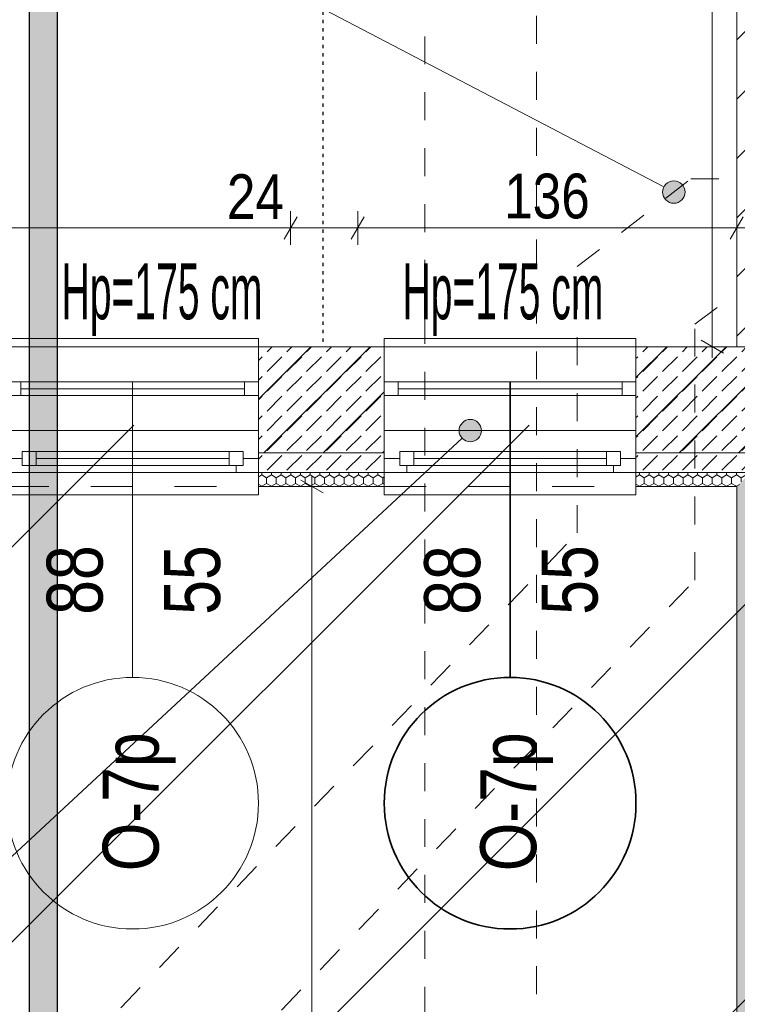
# Model space of a CAD drawing. Header units: centimetres. Extents: x 18292 to 3593338517, y 11794 to 62103.
# Tile 64 of 147: x 898355779 to 898356035, y 55585 to 55937. Entities that reach past the tile are written whole.
import ezdxf

# ---------------------------------------------------------------- set-up
doc = ezdxf.new("R2010")
doc.units = ezdxf.units.CM
doc.header["$MEASUREMENT"] = 0
for name, pattern in [('1 LINIA PRZERYWANA', [30, 15, -15]), ('ACAD_ISO03W100', [3, 1.2, -1.8]), ('Dashed-002', [20, 10, -10])]:
    doc.linetypes.add(name, pattern=pattern)
for name, color, linetype in [('410-Fundamenty', 7, 'Continuous'), ('499-Wymiary i opisy', 7, 'Continuous'), ('__PROJEKTOWANE', 7, 'Continuous'), ('__PROJEKTOWANE_WYPOSAŻENIE', 7, 'Continuous'), ('MF_KRESKOWANIE', 7, 'Continuous'), ('MF_OKNA', 7, 'Continuous'), ('MF_OKNA opisy', 7, 'Continuous'), ('MF_SCIANY_DZIAL', 7, 'Continuous'), ('MF_SCIANY_KONSTR', 7, 'Continuous')]:
    doc.layers.add(name, color=color, linetype=linetype)
doc.styles.add('GENERATED_STYLE_2', font='txt')
doc.styles.add('GENERATED_STYLE_4', font='txt')
doc.dimstyles.new('GENERATED_STYLE__1', dxfattribs={"dimtxt": 16, "dimasz": 6.08, "dimexe": 0.18, "dimexo": 0.0625, "dimgap": 0.09, "dimtad": 1, "dimtih": 1, "dimtoh": 1, "dimdec": 0, "dimzin": 0, "dimdsep": 46, "dimtxsty": 'GENERATED_STYLE_4', "dimblk": 'ARROWHEAD_2', "dimblk1": 'ARROWHEAD_2', "dimblk2": 'ARROWHEAD_2', "dimcen": 0.09, "dimse1": 1, "dimse2": 1, "dimclrd": 7, "dimclre": 7, "dimclrt": 7, "dimadec": 0, "dimazin": 0, "dimtfac": 1, "dimtdec": 4, "dimtmove": 0, "dimatfit": 3, "dimfxl": 0, "dimtolj": 1, "dimtzin": 0, "dimarcsym": 0})
doc.dimstyles.new('GENERATED_STYLE__4', dxfattribs={"dimtxt": 16, "dimasz": 6.08, "dimexe": 0.18, "dimexo": 0.0625, "dimgap": 0.09, "dimtad": 1, "dimdec": 0, "dimzin": 0, "dimdsep": 46, "dimtxsty": 'GENERATED_STYLE_4', "dimblk": 'ARROWHEAD_2', "dimblk1": 'ARROWHEAD_2', "dimblk2": 'ARROWHEAD_2', "dimcen": 0.09, "dimse1": 1, "dimse2": 1, "dimclrd": 7, "dimclre": 7, "dimclrt": 7, "dimadec": 0, "dimazin": 0, "dimtfac": 1, "dimtdec": 4, "dimtmove": 0, "dimatfit": 3, "dimfxl": 0, "dimtolj": 1, "dimtzin": 0, "dimarcsym": 0})
pattern_1 = [(45, (903196041.254, 3898003.605), (-10.606601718, 10.606601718), [])]
pattern_2 = [(90, (903196041.2538, 3898003.6053), (-3.4641016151, 0), [2, -4]), (90, (903196039.5217, 3898006.6053), (-3.4641016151, 0), [2, -4]), (150, (903196041.2538, 3898005.6053), (1.7320508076, 3), [2, -4]), (150, (903196037.7897, 3898005.6053), (1.7320508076, 3), [2, -4]), (210, (903196041.2538, 3898003.6053), (-1.7320508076, 3), [2, -4]), (210, (903196037.7897, 3898003.6053), (-1.7320508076, 3), [2, -4])]
pattern_3 = [(45, (903196041.254, 3898003.605), (-7.071067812, 7.071067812), [7.5, -2.5]), (45, (903196041.254, 3898010.676), (-7.071067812, 7.071067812), [7.5, -2.5])]

# ---------------------------------------------------------------- blocks, each defined once
blk = doc.blocks.new('*D326', base_point=(903196041.25, 3898003.61))
at = {"layer": '499-Wymiary i opisy', "color": 7, "linetype": 'Continuous', "lineweight": 13}
for p, q in [((898354705.28, 55866.99), (898354700.66, 55858.99)), ((898354702.97, 55856.99), (898354702.97, 55868.99)), ((898355877.78, 55866.99), (898355873.16, 55858.99)), ((898355875.47, 55856.99), (898355875.47, 55868.99)), ((898354702.97, 55862.99), (898355875.47, 55862.99))]:
    blk.add_line(p, q, dxfattribs=at)
at = {"layer": '499-Wymiary i opisy', "color": 7, "lineweight": 13, "char_height": 16, "attachment_point": 7, "style": 'GENERATED_STYLE_4'}
for s, insert in [('\\A1;{\\pql;\\fArial Narrow|b0|i0|c238|p34;1\xa0173}', (898355255.94, 55866.19)), ('\\A1;{\\pql;\\fArial Narrow|b0|i0|c238|p34;24}', (898355852.68, 55866.19))]:
    blk.add_mtext(s, dxfattribs=dict(at, insert=insert))
blk = doc.blocks.new('ARROWHEAD_2')
at = {"color": 0, "linetype": 'Continuous', "lineweight": 0}
for p, q in [((-0.378, -0.655), (0.378, 0.655)), ((0, 0), (-1, 0))]:
    blk.add_line(p, q, dxfattribs=at)
blk = doc.blocks.new('*D327', base_point=(903196041.25, 3898003.61))
at = {"layer": '499-Wymiary i opisy', "color": 7, "linetype": 'Continuous', "lineweight": 13}
for p, q in [((898355877.78, 55866.99), (898355873.16, 55858.99)), ((898355875.47, 55856.99), (898355875.47, 55868.99)), ((898355901.78, 55866.99), (898355897.16, 55858.99)), ((898355899.47, 55856.99), (898355899.47, 55868.99)), ((898355875.47, 55862.99), (898355899.47, 55862.99))]:
    blk.add_line(p, q, dxfattribs=at)
blk = doc.blocks.new('*D328', base_point=(903196041.25, 3898003.61))
at = {"layer": '499-Wymiary i opisy', "color": 7, "linetype": 'Continuous', "lineweight": 13}
for p, q in [((898355901.78, 55866.99), (898355897.16, 55858.99)), ((898355899.47, 55856.99), (898355899.47, 55868.99)), ((898356037.28, 55866.99), (898356032.66, 55858.99)), ((898356034.97, 55856.99), (898356034.97, 55868.99)), ((898355899.47, 55862.99), (898356034.97, 55862.99))]:
    blk.add_line(p, q, dxfattribs=at)
at = {"layer": '499-Wymiary i opisy', "color": 7, "lineweight": 13, "insert": (898355951.86, 55866.19), "char_height": 16, "attachment_point": 7, "style": 'GENERATED_STYLE_4'}
blk.add_mtext('\\A1;{\\pql;\\fArial Narrow|b0|i0|c238|p34;136}', dxfattribs=at)
blk = doc.blocks.new('*D329', base_point=(903196041.25, 3898003.61))
at = {"layer": '499-Wymiary i opisy', "color": 7, "linetype": 'Continuous', "lineweight": 13}
for p, q in [((898356037.28, 55866.99), (898356032.66, 55858.99)), ((898356034.97, 55856.99), (898356034.97, 55868.99)), ((898356087.28, 55866.99), (898356082.66, 55858.99)), ((898356084.97, 55856.99), (898356084.97, 55868.99)), ((898356034.97, 55862.99), (898356084.97, 55862.99))]:
    blk.add_line(p, q, dxfattribs=at)
at = {"layer": '499-Wymiary i opisy', "color": 7, "lineweight": 13, "insert": (898356049.73, 55866.19), "char_height": 16, "attachment_point": 7, "style": 'GENERATED_STYLE_4'}
blk.add_mtext('\\A1;{\\pql;\\fArial Narrow|b0|i0|c238|p34;50}', dxfattribs=at)
blk = doc.blocks.new('*D450', base_point=(903196041.25, 3898003.61))
at = {"layer": '499-Wymiary i opisy', "color": 7, "linetype": 'Continuous', "lineweight": 13}
for p, q in [((898356022.22, 56261.3), (898356030.22, 56256.68)), ((898356032.22, 56258.99), (898356020.22, 56258.99)), ((898356026.22, 55820.49), (898356026.22, 56258.99)), ((898356032.22, 55820.49), (898356020.22, 55820.49)), ((898356022.22, 55822.8), (898356030.22, 55818.18)), ((898356026.22, 55816.58), (898356026.22, 55820.49))]:
    blk.add_line(p, q, dxfattribs=at)
at = {"layer": '499-Wymiary i opisy', "color": 7, "lineweight": 13, "char_height": 16, "attachment_point": 7, "rotation": 90, "style": 'GENERATED_STYLE_4'}
for s, insert in [('\\A1;{\\pql;\\fArial Narrow|b0|i0|c238|p34;24}', (898356023.02, 56236.2)), ('\\A1;{\\pql;\\fArial Narrow|b0|i0|c238|p34;438}', (898356023.02, 56014.14))]:
    blk.add_mtext(s, dxfattribs=dict(at, insert=insert))
blk = doc.blocks.new('Okno 21')
at = {"layer": '410-Fundamenty', "color": 5, "linetype": 'Continuous', "lineweight": 13}
for p, q in [((-45, 40), (-45, 43)), ((-45, 43), (45, 43)), ((45, 43), (45, 40)), ((-45, 0), (-39.5, 0)), ((-39.5, 2.5), (-34.5, 2.5)), ((-39.5, -2.5), (-39.5, 2.5)), ((-39.5, 0), (-39.5, -2.5)), ((-34.5, 2.5), (34.5, 2.5)), ((-34.5, 2.5), (-34.5, -2.5)), ((-34.5, 2.5), (34.5, 2.5)), ((-34.5, 0), (34.5, 0)), ((34.5, -2.5), (34.5, 2.5)), ((34.5, 2.5), (39.5, 2.5)), ((39.5, 2.5), (39.5, -2.5)), ((39.5, -2.5), (39.5, 0)), ((39.5, 0), (45, 0)), ((-39.5, -2.5), (-37, -2.5)), ((-34.5, -2.5), (-39.5, -2.5)), ((-37, -2.5), (-37, -5)), ((34.5, -2.5), (-34.5, -2.5)), ((39.5, -2.5), (34.5, -2.5)), ((37, -5), (37, -2.5)), ((37, -2.5), (39.5, -2.5)), ((-37, -5), (-45, -5)), ((37, -5), (-37, -5)), ((45, -5), (37, -5)), ((-45, -10), (-45, -13)), ((45, -13), (45, -10)), ((-45, -13), (45, -13))]:
    blk.add_line(p, q, dxfattribs=at)
at = {"layer": '410-Fundamenty', "color": 5, "linetype": '1 LINIA PRZERYWANA', "lineweight": 13}
for p, q in [((-45, 40), (45, 40)), ((-45, -10), (45, -10))]:
    blk.add_line(p, q, dxfattribs=at)
at = {"layer": '410-Fundamenty', "color": 7, "linetype": 'Continuous', "lineweight": 13}
for p, q in [((-45, 15), (-45, 40)), ((45, 15), (45, 40)), ((-45, 10), (-45, 15)), ((45, 10), (45, 15)), ((-45, 0), (-45, 10)), ((45, 0), (45, 10)), ((-45, -5), (-45, 0)), ((-45, -5), (-45, 0)), ((45, -5), (45, 0)), ((45, -5), (45, 0)), ((-45, -10), (-45, -5)), ((45, -10), (45, -5))]:
    blk.add_line(p, q, dxfattribs=at)
blk = doc.blocks.new('*D549', base_point=(903196041.25, 3898003.61))
at = {"layer": '499-Wymiary i opisy', "color": 7, "linetype": 'Continuous', "lineweight": 13}
for p, q in [((898355887.07, 55768.18), (898355879.07, 55772.8)), ((898355883.07, 55770.49), (898355883.07, 55774.41)), ((898355889.07, 55770.49), (898355877.07, 55770.49)), ((898355883.07, 54895.49), (898355883.07, 55770.49)), ((898355879.07, 54897.8), (898355887.07, 54893.18)), ((898355889.07, 54895.49), (898355877.07, 54895.49))]:
    blk.add_line(p, q, dxfattribs=at)
at = {"layer": '499-Wymiary i opisy', "color": 7, "lineweight": 13, "insert": (898355879.87, 55317.63), "char_height": 16, "attachment_point": 7, "rotation": 90, "style": 'GENERATED_STYLE_4'}
blk.add_mtext('\\A1;{\\pql;\\fArial Narrow|b0|i0|c238|p34;875}', dxfattribs=at)
blk = doc.blocks.new('*D558', base_point=(903196041.25, 3898003.61))
at = {"layer": '499-Wymiary i opisy', "color": 7, "linetype": 'Continuous', "lineweight": 13}
for p, q in [((898355412.11, 55768.18), (898355404.11, 55772.8)), ((898355408.11, 55770.49), (898355408.11, 55774.41)), ((898355414.11, 55770.49), (898355402.11, 55770.49)), ((898355408.11, 55370.49), (898355408.11, 55770.49)), ((898355414.11, 55370.49), (898355402.11, 55370.49)), ((898355404.11, 55372.8), (898355412.11, 55368.18)), ((898355408.11, 55366.58), (898355408.11, 55370.49))]:
    blk.add_line(p, q, dxfattribs=at)
at = {"layer": '499-Wymiary i opisy', "color": 7, "lineweight": 13, "insert": (898355404.91, 55555.13), "char_height": 16, "attachment_point": 7, "rotation": 90, "style": 'GENERATED_STYLE_4'}
blk.add_mtext('\\A1;{\\pql;\\fArial Narrow|b0|i0|c238|p34;400}', dxfattribs=at)

msp = doc.modelspace()

# ---------------------------------------------------------------- hatches: boundary and pattern name
at = {"layer": '410-Fundamenty', "linetype": 'Continuous', "lineweight": 0, "true_color": 0x000000}
h = msp.add_hatch(dxfattribs=at)
h.set_pattern_fill('beton_0006', color=18, style=0, pattern_type=2)
h.set_pattern_definition(pattern_3)
h.paths.add_polyline_path([(898355863.97, 55795.49), (898355908.97, 55795.49), (898355908.97, 55820.49), (898355863.97, 55820.49)])
h = msp.add_hatch(dxfattribs=at)
h.set_pattern_fill('beton_0006', color=18, style=0, pattern_type=2)
h.set_pattern_definition(pattern_3)
h.paths.add_polyline_path([(898355998.97, 55820.49), (898355998.97, 55795.49), (898356059.97, 55795.49), (898356084.97, 55820.49)])
h = msp.add_hatch(dxfattribs=at)
h.set_pattern_fill('beton_0006', color=18, style=0, pattern_type=2)
h.set_pattern_definition(pattern_3)
h.paths.add_polyline_path([(898355863.97, 55790.49), (898355908.97, 55790.49), (898355908.97, 55795.49), (898355863.97, 55795.49)])
h = msp.add_hatch(dxfattribs=at)
h.set_pattern_fill('beton_0006', color=18, style=0, pattern_type=2)
h.set_pattern_definition(pattern_3)
h.paths.add_polyline_path([(898355998.97, 55790.49), (898356054.97, 55790.49), (898356059.97, 55795.49), (898355998.97, 55795.49)])
h = msp.add_hatch(dxfattribs=at)
h.set_pattern_fill('beton_0006', color=18, style=0, pattern_type=2)
h.set_pattern_definition(pattern_3)
h.paths.add_polyline_path([(898355863.97, 55775.49), (898355908.97, 55775.49), (898355908.97, 55790.49), (898355863.97, 55790.49)])
h = msp.add_hatch(dxfattribs=at)
h.set_pattern_fill('beton_0006', color=18, style=0, pattern_type=2)
h.set_pattern_definition(pattern_3)
h.paths.add_polyline_path([(898355998.97, 55775.49), (898356039.97, 55775.49), (898356054.97, 55790.49), (898355998.97, 55790.49)])
h = msp.add_hatch(dxfattribs=at)
h.set_pattern_fill('Styropian_0006', color=18, style=0, pattern_type=2)
h.set_pattern_definition(pattern_2)
h.paths.add_polyline_path([(898355863.97, 55775.49), (898355863.97, 55770.49), (898355908.97, 55770.49), (898355908.97, 55775.49)])
h = msp.add_hatch(dxfattribs=at)
h.set_pattern_fill('Styropian_0006', color=18, style=0, pattern_type=2)
h.set_pattern_definition(pattern_2)
h.paths.add_polyline_path([(898355998.97, 55775.49), (898355998.97, 55770.49), (898356034.97, 55770.49), (898356039.97, 55775.49)])
h = msp.add_hatch(dxfattribs=at)
h.set_pattern_fill('Styropian_0006', color=18, style=0, pattern_type=2)
h.set_pattern_definition(pattern_2)
h.paths.add_polyline_path([(898356034.97, 55770.49), (898356034.97, 54895.49), (898356039.97, 54900.49), (898356039.97, 55775.49)])
at = {"layer": '__PROJEKTOWANE', "linetype": 'Continuous', "lineweight": 13}
h = msp.add_hatch(dxfattribs=at)
h.set_pattern_fill('Bloczki_ceramiczne_kopia_8A', color=150, style=0, pattern_type=2)
h.set_pattern_definition([(45, (903196041.25, 3898003.61), (-70.7106781, 70.7106781), [])])
h.paths.add_polyline_path([(898357581.97, 54617.49), (898357881.97, 54617.49), (898357881.97, 55810.49), (898357600.97, 55810.49), (898357600.97, 56706.54), (898357961.07, 56706.54), (898357959.15, 56167.49), (898358238.97, 56167.49), (898358238.97, 54260.49), (898357938.97, 54260.49), (898357938.97, 53759.49), (898355999.97, 53759.49), (898355999.97, 54560.49), (898355701, 54560.49), (898355699.98, 55446.69), (898353981.16, 55446.61), (898353981.16, 55792.49), (898356056.97, 55792.49), (898356056.97, 54917.49), (898356356.97, 54917.49), (898356356.97, 54116.49), (898357581.97, 54116.49)])
at = {"layer": '__PROJEKTOWANE', "linetype": 'Continuous', "lineweight": 25}
h = msp.add_hatch(color=230, dxfattribs=at)
h.paths.add_polyline_path([(898355781.94, 56613.92), (898355781.94, 54825.65), (898356258.5, 54825.65), (898356258.5, 54038.82), (898356689.42, 54038.82), (898356689.42, 53475.15), (898357338.8, 53475.15), (898357338.8, 54038.82), (898357678.89, 54038.82), (898357678.89, 54541.02), (898357971.09, 54541.02), (898357971.09, 55897.12), (898356706.18, 55897.12), (898356706.18, 56613.92)])
h.paths.add_polyline_path([(898356699.42, 53485.15), (898356699.42, 54048.82), (898356268.5, 54048.82), (898356268.5, 54835.65), (898355791.94, 54835.65), (898355791.94, 56603.92), (898356696.18, 56603.92), (898356696.18, 55887.12), (898357961.09, 55887.12), (898357961.09, 54551.02), (898357668.89, 54551.02), (898357668.89, 54048.82), (898357328.8, 54048.82), (898357328.8, 53485.15)], flags=0)
at = {"layer": '__PROJEKTOWANE', "linetype": 'Continuous', "lineweight": 13}
for points in [[(898356008.5, 55875.83), (898356008.8, 55874.3), (898356009.67, 55873), (898356010.97, 55872.13), (898356012.5, 55871.83), (898356014.03, 55872.13), (898356015.33, 55873), (898356016.19, 55874.3), (898356016.5, 55875.83), (898356016.19, 55877.36), (898356015.33, 55878.66), (898356014.03, 55879.52), (898356012.5, 55879.83), (898356010.97, 55879.52), (898356009.67, 55878.66), (898356008.8, 55877.36)], [(898355935.71, 55790.49), (898355936.01, 55788.96), (898355936.88, 55787.67), (898355938.18, 55786.8), (898355939.71, 55786.49), (898355941.24, 55786.8), (898355942.54, 55787.67), (898355943.4, 55788.96), (898355943.71, 55790.49), (898355943.4, 55792.02), (898355942.54, 55793.32), (898355941.24, 55794.19), (898355939.71, 55794.49), (898355938.18, 55794.19), (898355936.88, 55793.32), (898355936.01, 55792.02)]]:
    msp.add_hatch(color=150, dxfattribs=at).paths.add_polyline_path(points)
at = {"layer": 'MF_KRESKOWANIE', "linetype": 'Continuous', "lineweight": 13}
h = msp.add_hatch(dxfattribs=at)
h.set_pattern_fill('bloczki_ceramiczne_0006', color=250, style=0, pattern_type=2)
h.set_pattern_definition(pattern_1)
h.paths.add_polyline_path([(898355998.97, 55782.49), (898356058.97, 55782.49), (898356058.97, 55796.49), (898356058.97, 55820.49), (898356058.97, 56420.49), (898356022.97, 56420.49), (898356022.97, 56396.49), (898356034.97, 56396.49), (898356034.97, 55820.49), (898355998.97, 55820.49)])
h = msp.add_hatch(dxfattribs=at)
h.set_pattern_fill('bloczki_ceramiczne_0006', color=250, style=0, pattern_type=2)
h.set_pattern_definition(pattern_1)
h.paths.add_polyline_path([(898355863.97, 55820.49), (898355908.97, 55820.49), (898355908.97, 55782.49), (898355863.97, 55782.49)])

# ---------------------------------------------------------------- linework, layer by layer
at = {"layer": '410-Fundamenty', "color": 7, "linetype": 'Continuous', "lineweight": 13}
for p, q in [((898355863.97, 55795.49), (898355863.97, 55820.49)), ((898355908.97, 55795.49), (898355908.97, 55820.49)), ((898355998.97, 55795.49), (898355998.97, 55820.49)), ((898355863.97, 55790.49), (898355863.97, 55795.49)), ((898355908.97, 55790.49), (898355908.97, 55795.49)), ((898355998.97, 55790.49), (898355998.97, 55795.49)), ((898355863.97, 55780.49), (898355863.97, 55790.49)), ((898355908.97, 55780.49), (898355908.97, 55790.49)), ((898355998.97, 55780.49), (898355998.97, 55790.49)), ((898355863.97, 55775.49), (898355863.97, 55780.49)), ((898355908.97, 55775.49), (898355908.97, 55780.49)), ((898355998.97, 55775.49), (898355998.97, 55780.49)), ((898355863.97, 55775.49), (898355908.97, 55775.49)), ((898355863.97, 55770.49), (898355863.97, 55775.49)), ((898355908.97, 55770.49), (898355908.97, 55775.49)), ((898355998.97, 55775.49), (898356039.97, 55775.49)), ((898355998.97, 55770.49), (898355998.97, 55775.49))]:
    msp.add_line(p, q, dxfattribs=at)
at = {"layer": '410-Fundamenty', "color": 7, "linetype": 'Continuous', "lineweight": 13, "flags": 128}
for points in [[(898355908.97, 55820.49), (898355863.97, 55820.49)], [(898356084.97, 55820.49), (898355998.97, 55820.49)], [(898355863.97, 55770.49), (898355908.97, 55770.49)], [(898355998.97, 55770.49), (898356034.97, 55770.49)], [(898356034.97, 55770.49), (898356034.97, 54895.49)]]:
    msp.add_lwpolyline(points, dxfattribs=at)
at = {"layer": '__PROJEKTOWANE', "color": 150, "linetype": 'Continuous', "lineweight": 13}
for p, q in [((898356008.95, 55877.68), (898355854.15, 55958.6)), ((898355708.8, 55575.9), (898355936.78, 55787.77))]:
    msp.add_line(p, q, dxfattribs=at)
at = {"layer": '__PROJEKTOWANE', "color": 230, "linetype": 'Continuous', "lineweight": 25, "flags": 128}
for points in [[(898356689.42, 53475.15), (898357338.8, 53475.15), (898357338.8, 54038.82), (898357678.89, 54038.82), (898357678.89, 54541.02), (898357971.09, 54541.02), (898357971.09, 55897.12), (898356706.18, 55897.12), (898356706.18, 56613.92), (898355781.96, 56613.92), (898355781.96, 54825.65), (898356258.5, 54825.65), (898356258.5, 54038.82), (898356689.42, 54038.82)], [(898356699.42, 53485.15), (898357328.8, 53485.15), (898357328.8, 54048.82), (898357668.89, 54048.82), (898357668.89, 54551.02), (898357961.09, 54551.02), (898357961.09, 55887.12), (898356696.18, 55887.12), (898356696.18, 56603.92), (898355791.94, 56603.92), (898355791.94, 54835.65), (898356268.5, 54835.65), (898356268.5, 54048.82), (898356699.42, 54048.82)]]:
    msp.add_lwpolyline(points, close=True, dxfattribs=at)
at = {"layer": '__PROJEKTOWANE', "color": 150, "linetype": 'Continuous', "lineweight": 13}
for centre in [(898356012.5, 55875.83), (898355939.71, 55790.49)]:
    msp.add_circle(centre, 4, dxfattribs=at)
at = {"layer": '__PROJEKTOWANE_WYPOSAŻENIE', "color": 7, "linetype": 'Dashed-002', "lineweight": 13, "flags": 128}
for points in [[(898355923.48, 54541.54), (898355923.39, 56213.18)], [(898355963.48, 54528.84), (898355963.4, 56188.26)], [(898355977.97, 55849.19), (898356018.62, 55880.55)], [(898356018.62, 55880.55), (898356034.97, 55880.55)], [(898355977.97, 55753.87), (898355977.97, 55849.19)], [(898356019.97, 55828.55), (898356034.97, 55839.74)], [(898356019.97, 55736.95), (898356019.97, 55828.55)], [(898355565.26, 55324.47), (898355977.97, 55753.87)], [(898355608.86, 55309.22), (898356019.97, 55736.95)]]:
    msp.add_lwpolyline(points, dxfattribs=at)
at = {"layer": 'MF_OKNA', "color": 7, "linetype": 'Continuous', "lineweight": 13}
for p, q in [((898355773.97, 55820.49), (898355863.97, 55820.49)), ((898355908.97, 55820.49), (898355998.97, 55820.49)), ((898355778.97, 55807.99), (898355773.97, 55807.99)), ((898355778.97, 55802.99), (898355778.97, 55807.99)), ((898355778.97, 55807.99), (898355858.97, 55807.99)), ((898355858.97, 55802.99), (898355858.97, 55807.99)), ((898355858.97, 55807.99), (898355863.97, 55807.99)), ((898355863.97, 55807.99), (898355863.97, 55802.99)), ((898355913.97, 55807.99), (898355908.97, 55807.99)), ((898355908.97, 55807.99), (898355908.97, 55802.99)), ((898355913.97, 55802.99), (898355913.97, 55807.99)), ((898355913.97, 55807.99), (898355993.97, 55807.99)), ((898355993.97, 55802.99), (898355993.97, 55807.99)), ((898355993.97, 55807.99), (898355998.97, 55807.99)), ((898355998.97, 55807.99), (898355998.97, 55802.99)), ((898355773.97, 55802.99), (898355778.97, 55802.99)), ((898355858.97, 55805.49), (898355778.97, 55805.49)), ((898355778.97, 55802.99), (898355858.97, 55802.99)), ((898355863.97, 55802.99), (898355858.97, 55802.99)), ((898355863.97, 55805.49), (898355863.97, 55802.99)), ((898355908.97, 55805.49), (898355908.97, 55802.99)), ((898355908.97, 55802.99), (898355913.97, 55802.99)), ((898355993.97, 55805.49), (898355913.97, 55805.49)), ((898355913.97, 55802.99), (898355993.97, 55802.99)), ((898355998.97, 55802.99), (898355993.97, 55802.99)), ((898355998.97, 55805.49), (898355998.97, 55802.99)), ((898355773.97, 55790.49), (898355863.97, 55790.49)), ((898355908.97, 55790.49), (898355998.97, 55790.49))]:
    msp.add_line(p, q, dxfattribs=at)
at = {"layer": 'MF_OKNA opisy', "color": 7, "linetype": 'Continuous', "lineweight": 13}
msp.add_line((898355818.97, 55807.99), (898355818.97, 55702.19), dxfattribs=at)
at = {"layer": 'MF_OKNA opisy', "color": 30, "linetype": 'Continuous', "lineweight": 35}
msp.add_line((898355953.97, 55807.99), (898355953.97, 55702.19), dxfattribs=at)
at = {"layer": 'MF_OKNA opisy', "color": 7, "linetype": 'Continuous', "lineweight": 13}
msp.add_circle((898355818.97, 55657.19), 45, dxfattribs=at)
at = {"layer": 'MF_OKNA opisy', "color": 30, "linetype": 'Continuous', "lineweight": 35}
msp.add_circle((898355953.97, 55657.19), 45, dxfattribs=at)
at = {"layer": 'MF_SCIANY_DZIAL', "color": 8, "linetype": 'ACAD_ISO03W100', "lineweight": 25}
msp.add_line((898355886.97, 56396.49), (898355886.97, 55820.49), dxfattribs=at)
at = {"layer": 'MF_SCIANY_KONSTR', "color": 7, "linetype": 'Continuous', "lineweight": 13}
for p, q in [((898356034.97, 56396.49), (898356034.97, 55820.49)), ((898355863.97, 55820.49), (898355863.97, 55782.49)), ((898355863.97, 55820.49), (898355908.97, 55820.49)), ((898355878.97, 55820.49), (898355908.97, 55820.49)), ((898355908.97, 55820.49), (898355878.97, 55820.49)), ((898355878.97, 55820.49), (898355908.97, 55820.49)), ((898355878.97, 55820.49), (898355908.97, 55820.49)), ((898355908.97, 55820.49), (898355908.97, 55782.49)), ((898355998.97, 55820.49), (898356034.97, 55820.49)), ((898355998.97, 55820.49), (898355998.97, 55782.49)), ((898355863.97, 55782.49), (898355908.97, 55782.49)), ((898355878.97, 55782.49), (898355908.97, 55782.49)), ((898355878.97, 55782.49), (898355908.97, 55782.49)), ((898355878.97, 55782.49), (898355908.97, 55782.49)), ((898355878.97, 55782.49), (898355908.97, 55782.49)), ((898355998.97, 55782.49), (898356058.97, 55782.49))]:
    msp.add_line(p, q, dxfattribs=at)

# ---------------------------------------------------------------- block references
at = {"layer": '410-Fundamenty', "color": 7, "linetype": 'Continuous', "lineweight": 13, "zscale": 100}
for p in [(898355818.97, 55780.49), (898355953.97, 55780.49)]:
    msp.add_blockref('Okno 21', p, dxfattribs=at)

# ---------------------------------------------------------------- texts
at = {"layer": 'MF_OKNA opisy', "color": 7, "linetype": 'Continuous', "lineweight": 13, "insert": (898355793.57, 55837.3), "char_height": 20, "attachment_point": 4, "style": 'GENERATED_STYLE_2'}
msp.add_mtext('\\A1;{\\W0.500000x;\\pql;\\fArial|b0|i0|c238|p38;Hp=175 cm}', dxfattribs=at)
at = {"layer": 'MF_OKNA opisy', "color": 30, "linetype": 'Continuous', "lineweight": 35, "insert": (898355915.49, 55837.3), "char_height": 20, "attachment_point": 4, "style": 'GENERATED_STYLE_2'}
msp.add_mtext('\\A1;{\\W0.500000x;\\pql;\\fArial|b0|i0|c238|p38;Hp=175 cm}', dxfattribs=at)
at = {"layer": 'MF_OKNA opisy', "color": 7, "linetype": 'Continuous', "lineweight": 13, "char_height": 20, "attachment_point": 4, "rotation": 90, "style": 'GENERATED_STYLE_2'}
for s, insert in [('\\A1;{\\W0.800000x;\\pql;\\fArial|b0|i0|c238|p38;88}', (898355798.37, 55724.6)), ('\\A1;{\\W0.800000x;\\pql;\\fArial|b0|i0|c238|p38;55}', (898355840.37, 55724.6)), ('\\A1;{\\W0.800000x;\\pql;\\fArial|b0|i0|c238|p38;O-7p}', (898355821.3, 55632.86))]:
    msp.add_mtext(s, dxfattribs=dict(at, insert=insert))
at = {"layer": 'MF_OKNA opisy', "color": 30, "linetype": 'Continuous', "lineweight": 35, "char_height": 20, "attachment_point": 4, "rotation": 90, "style": 'GENERATED_STYLE_2'}
for s, insert in [('\\A1;{\\W0.800000x;\\pql;\\fArial|b0|i0|c238|p38;88}', (898355933.37, 55724.6)), ('\\A1;{\\W0.800000x;\\pql;\\fArial|b0|i0|c238|p38;55}', (898355975.37, 55724.6)), ('\\A1;{\\W0.800000x;\\pql;\\fArial|b0|i0|c238|p38;O-7p}', (898355956.3, 55632.86))]:
    msp.add_mtext(s, dxfattribs=dict(at, insert=insert))

# ---------------------------------------------------------------- dimensions: what is measured, and where the dimension line sits
at = {"layer": '499-Wymiary i opisy', "color": 7, "linetype": 'Continuous', "lineweight": 13}
for base, p1, p2, picture, middle in [((898356026.22288811, 56258.99378463), (898356034.96777833, 55820.49378463), (898356034.96777833, 56258.99378463), '*D450', (898356015.02288806, 56032.44010484)), ((898355408.11, 55770.49), (898355634.97, 55370.49), (898356034.97, 55770.49), '*D558', (898355396.91, 55573.43)), ((898355883.07, 55770.49), (898356034.97, 54895.49), (898356034.97, 55770.49), '*D549', (898355871.87, 55335.93))]:
    dim = msp.add_linear_dim(base=base, p1=p1, p2=p2, angle=90, dimstyle='GENERATED_STYLE__4', dxfattribs=at)
    dim.commit()
    dim.dimension.update_dxf_attribs({"geometry": picture, "text_midpoint": middle, "dimtype": 160, "text_rotation": 90})
for base, p1, p2, picture, middle in [((898355875.467734, 55862.985002), (898354702.967731, 55820.493785), (898355875.467734, 55820.493785), '*D326', (898355283.419972, 55874.185002)), ((898356034.9678, 55862.985), (898355899.4677, 55820.4938), (898356034.9678, 55820.4938), '*D328', (898355970.1542, 55874.185)), ((898356084.97, 55862.99), (898356034.97, 55820.49), (898356084.97, 55820.49), '*D329', (898356061.93, 55874.19)), ((898355899.47, 55862.99), (898355875.47, 55820.49), (898355899.47, 55820.49), '*D327', (898355864.87, 55874.19))]:
    dim = msp.add_linear_dim(base=base, p1=p1, p2=p2, dimstyle='GENERATED_STYLE__1', dxfattribs=at)
    dim.commit()
    dim.dimension.update_dxf_attribs({"geometry": picture, "text_midpoint": middle, "dimtype": 160})

doc.saveas('drawing.dxf')
